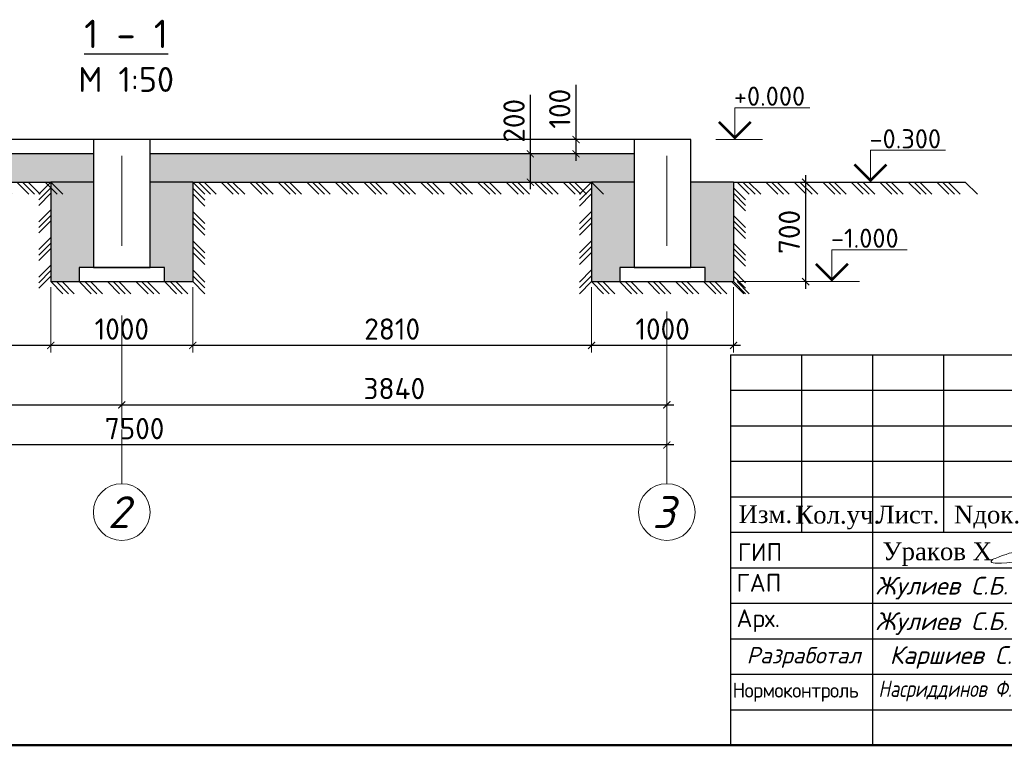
# Model space of a CAD drawing. Header units: millimetres. Extents: x 2842173 to 10151342, y -218675 to 375325.
# Tile 38 of 107: x 2941469 to 2955343, y 19425 to 29644. Entities that reach past the tile are written whole.
import ezdxf
from ezdxf.enums import TextEntityAlignment as Align

# ---------------------------------------------------------------- set-up
doc = ezdxf.new("R2010")
doc.units = ezdxf.units.MM
doc.linetypes.add('DASHDOTX2', pattern=[50.8, 25.4, -12.7, 0, -12.7])
doc.layers.get('Defpoints').update_dxf_attribs({"color": 255})
for name, color, linetype, lineweight in [('.', 7, 'Continuous', 15), ('Графа', 7, 'Continuous', 30), ('НАДПИСИ', 7, 'Continuous', 13)]:
    doc.layers.add(name, color=color, linetype=linetype, lineweight=lineweight)
for name, color, linetype in [('BC-Form$1$SHEET-TEXT', 7, 'Continuous'), ('D-Hatch (PROFIL)', 7, 'Continuous'), ('SHTAMP', 7, 'Continuous')]:
    doc.layers.add(name, color=color, linetype=linetype)
doc.styles.add('ISO', font='times.ttf')
doc.styles.add('ISOCPEUR', font='isocpeur.ttf')
doc.styles.add('PDF ISOCPEUR Italic', font='isocpeui.ttf')
doc.styles.add('ГОСТ 250', font='isocpeui.ttf', dxfattribs={"height": 250})
doc.styles.add('ГОСТ 350', font='isocpeui.ttf', dxfattribs={"height": 350})
doc.styles.add('ГОСТ300', font='isocpeur.ttf')
doc.styles.add('Оси', font='isocpeui.ttf')
doc.dimstyles.new('ГОСТ 50', dxfattribs={"dimtxt": 300, "dimasz": 100, "dimexe": 100, "dimexo": 80, "dimgap": 80, "dimtad": 1, "dimdec": 0, "dimlfac": 0.5, "dimtxsty": 'ГОСТ300', "dimblk": 'ARCHTICK', "dimcen": 50, "dimdle": 100, "dimadec": 0, "dimazin": 0, "dimtfac": 1, "dimtdec": 0, "dimtmove": 0, "dimatfit": 3, "dimldrblk": 'ARCHTICK', "dimfxl": 1, "dimlwe": 9, "dimarcsym": 0})

# ---------------------------------------------------------------- blocks, each defined once
blk = doc.blocks.new('*U20')
at = {"lineweight": 50}
blk.add_line((395, 0), (0, 0), dxfattribs=at)
blk = doc.blocks.new('*U170')
at = {"color": 0, "lineweight": -2}
for p, q in [((0, 0), (84.9, -84.9)), ((39.8, 0), (124.7, -84.9)), ((79.7, 0), (164.5, -84.9)), ((199.2, 0), (284.1, -84.9)), ((239.1, 0), (323.9, -84.9)), ((278.9, 0), (363.8, -84.9)), ((398.5, 0), (483.3, -84.9)), ((438.3, 0), (523.2, -84.9)), ((478.2, 0), (563, -84.9)), ((597.7, 0), (682.6, -84.9)), ((637.6, 0), (722.4, -84.9)), ((677.4, 0), (762.3, -84.9)), ((797, 0), (881.8, -84.9)), ((836.8, 0), (921.7, -84.9)), ((876.7, 0), (961.5, -84.9)), ((996.2, 0), (1081.1, -84.9)), ((1036.1, 0), (1120.9, -84.9)), ((1075.9, 0), (1160.8, -84.9)), ((1195.4, 0), (1280.3, -84.9)), ((1235.3, 0), (1320.1, -84.9)), ((1275.1, 0), (1360, -84.9)), ((1394.7, 0), (1479.5, -84.9)), ((1434.5, 0), (1519.4, -84.9)), ((1474.4, 0), (1559.2, -84.9)), ((1593.9, 0), (1678.8, -84.9)), ((1633.8, 0), (1718.6, -84.9)), ((1673.6, 0), (1758.5, -84.9)), ((1793.2, 0), (1878, -84.9)), ((1833, 0), (1917.9, -84.9)), ((1872.9, 0), (1957.7, -84.9)), ((1992.4, 0), (2077.3, -84.9)), ((2032.3, 0), (2117.1, -84.9)), ((2072.1, 0), (2157, -84.9)), ((2191.7, 0), (2276.5, -84.9)), ((2231.5, 0), (2316.4, -84.9)), ((2271.4, 0), (2356.2, -84.9)), ((2390.9, 0), (2475.7, -84.9)), ((2430.7, 0), (2515.6, -84.9)), ((2470.6, 0), (2555.4, -84.9)), ((2590.1, 0), (2675, -84.9)), ((2630, 0), (2714.8, -84.9))]:
    blk.add_line(p, q, dxfattribs=at)
blk = doc.blocks.new('*U171')
at = {"color": 0, "lineweight": -2}
for p, q in [((0, 0), (-84.9, -84.9)), ((0, -38.9), (-84.9, -123.7)), ((0, -77.8), (-84.9, -162.6)), ((0, -194.4), (-84.9, -279.3)), ((0, -233.3), (-84.9, -318.2)), ((0, -272.2), (-84.9, -357.1)), ((0, -388.9), (-84.9, -473.7)), ((0, -427.8), (-84.9, -512.6)), ((0, -466.7), (-84.9, -551.5)), ((0, -583.3), (-84.9, -668.2)), ((0, -622.2), (-84.9, -707.1)), ((0, -661.1), (-84.9, -746))]:
    blk.add_line(p, q, dxfattribs=at)
blk = doc.blocks.new('*U172')
at = {"color": 0, "lineweight": -2}
for p, q in [((0, 0), (84.9, -84.9)), ((40, 0), (124.9, -84.9)), ((80, 0), (164.9, -84.9)), ((200, 0), (284.9, -84.9)), ((240, 0), (324.9, -84.9)), ((280, 0), (364.9, -84.9)), ((400, 0), (484.9, -84.9)), ((440, 0), (524.9, -84.9)), ((480, 0), (564.9, -84.9)), ((600, 0), (684.9, -84.9)), ((640, 0), (724.9, -84.9)), ((680, 0), (764.9, -84.9)), ((800, 0), (884.9, -84.9)), ((840, 0), (924.9, -84.9)), ((880, 0), (964.9, -84.9)), ((1000, 0), (1084.9, -84.9))]:
    blk.add_line(p, q, dxfattribs=at)
blk = doc.blocks.new('*U173')
at = {"color": 0, "lineweight": -2}
for p, q in [((0, 700), (84.9, 784.9)), ((0, 658.8), (84.9, 743.7)), ((0, 617.6), (84.9, 702.5)), ((0, 494.1), (84.9, 579)), ((0, 452.9), (84.9, 537.8)), ((0, 411.8), (84.9, 496.6)), ((0, 288.2), (84.9, 373.1)), ((0, 247.1), (84.9, 331.9)), ((0, 205.9), (84.9, 290.7)), ((0, 82.4), (84.9, 167.2)), ((0, 41.2), (84.9, 126)), ((0, 0), (84.9, 84.9))]:
    blk.add_line(p, q, dxfattribs=at)
blk = doc.blocks.new('*U174')
at = {"color": 0, "lineweight": -2}
for p, q in [((0, 0), (84.9, -84.9)), ((40.1, 0), (125, -84.9)), ((80.3, 0), (165.1, -84.9)), ((200.7, 0), (285.6, -84.9)), ((240.9, 0), (325.7, -84.9)), ((281, 0), (365.9, -84.9)), ((401.4, 0), (486.3, -84.9)), ((441.6, 0), (526.4, -84.9)), ((481.7, 0), (566.6, -84.9)), ((602.1, 0), (687, -84.9)), ((642.3, 0), (727.1, -84.9)), ((682.4, 0), (767.3, -84.9)), ((802.9, 0), (887.7, -84.9)), ((843, 0), (927.9, -84.9)), ((883.1, 0), (968, -84.9)), ((1003.6, 0), (1088.4, -84.9)), ((1043.7, 0), (1128.6, -84.9)), ((1083.9, 0), (1168.7, -84.9)), ((1204.3, 0), (1289.1, -84.9)), ((1244.4, 0), (1329.3, -84.9)), ((1284.6, 0), (1369.4, -84.9)), ((1405, 0), (1489.9, -84.9)), ((1445.1, 0), (1530, -84.9)), ((1485.3, 0), (1570.1, -84.9)), ((1605.7, 0), (1690.6, -84.9)), ((1645.9, 0), (1730.7, -84.9)), ((1686, 0), (1770.9, -84.9)), ((1806.4, 0), (1891.3, -84.9)), ((1846.6, 0), (1931.4, -84.9)), ((1886.7, 0), (1971.6, -84.9)), ((2007.2, 0), (2092, -84.9)), ((2047.3, 0), (2132.1, -84.9)), ((2087.4, 0), (2172.3, -84.9)), ((2207.9, 0), (2292.7, -84.9)), ((2248, 0), (2332.9, -84.9)), ((2288.2, 0), (2373, -84.9)), ((2408.6, 0), (2493.4, -84.9)), ((2448.7, 0), (2533.6, -84.9)), ((2488.9, 0), (2573.7, -84.9)), ((2609.3, 0), (2694.2, -84.9)), ((2649.4, 0), (2734.3, -84.9)), ((2689.6, 0), (2774.4, -84.9)), ((2810, 0), (2894.9, -84.9))]:
    blk.add_line(p, q, dxfattribs=at)
blk = doc.blocks.new('*U175')
at = {"color": 0, "lineweight": -2}
for p, q in [((0, 0), (-84.9, -84.9)), ((0, -41.2), (-84.9, -126)), ((0, -82.4), (-84.9, -167.2)), ((0, -205.9), (-84.9, -290.7)), ((0, -247.1), (-84.9, -331.9)), ((0, -288.2), (-84.9, -373.1)), ((0, -411.8), (-84.9, -496.6)), ((0, -452.9), (-84.9, -537.8)), ((0, -494.1), (-84.9, -579)), ((0, -617.6), (-84.9, -702.5)), ((0, -658.8), (-84.9, -743.7)), ((0, -700), (-84.9, -784.9))]:
    blk.add_line(p, q, dxfattribs=at)
blk = doc.blocks.new('*U176')
at = {"color": 0, "lineweight": -2}
for p, q in [((0, 0), (84.9, -84.9)), ((39.5, 0), (124.3, -84.9)), ((78.9, 0), (163.8, -84.9)), ((197.4, 0), (282.2, -84.9)), ((236.8, 0), (321.7, -84.9)), ((276.3, 0), (361.2, -84.9)), ((394.7, 0), (479.6, -84.9)), ((434.2, 0), (519.1, -84.9)), ((473.7, 0), (558.5, -84.9)), ((592.1, 0), (677, -84.9)), ((631.6, 0), (716.4, -84.9)), ((671.1, 0), (755.9, -84.9)), ((789.5, 0), (874.3, -84.9)), ((829, 0), (913.8, -84.9)), ((868.4, 0), (953.3, -84.9)), ((986.9, 0), (1071.7, -84.9)), ((1026.3, 0), (1111.2, -84.9))]:
    blk.add_line(p, q, dxfattribs=at)
blk = doc.blocks.new('*U177')
at = {"color": 0, "lineweight": -2}
for p, q in [((0, 661.1), (84.9, 576.3)), ((0, 622.2), (84.9, 537.4)), ((0, 583.3), (84.9, 498.5)), ((0, 466.7), (84.9, 381.8)), ((0, 427.8), (84.9, 342.9)), ((0, 388.9), (84.9, 304)), ((0, 272.2), (84.9, 187.4)), ((0, 233.3), (84.9, 148.5)), ((0, 194.4), (84.9, 109.6)), ((0, 77.8), (84.9, -7.1)), ((0, 38.9), (84.9, -46)), ((0, 0), (84.9, -84.9))]:
    blk.add_line(p, q, dxfattribs=at)
blk = doc.blocks.new('*U178')
at = {"color": 0, "lineweight": -2}
for p, q in [((0, 0), (84.9, -84.9)), ((40.2, 0), (125, -84.9)), ((80.3, 0), (165.2, -84.9)), ((200.8, 0), (285.7, -84.9)), ((241, 0), (325.9, -84.9)), ((281.2, 0), (366, -84.9)), ((401.7, 0), (486.5, -84.9)), ((441.9, 0), (526.7, -84.9)), ((482, 0), (566.9, -84.9)), ((602.5, 0), (687.4, -84.9)), ((642.7, 0), (727.6, -84.9)), ((682.9, 0), (767.7, -84.9)), ((803.4, 0), (888.2, -84.9)), ((843.6, 0), (928.4, -84.9)), ((883.7, 0), (968.6, -84.9)), ((1004.2, 0), (1089.1, -84.9)), ((1044.4, 0), (1129.3, -84.9)), ((1084.6, 0), (1169.4, -84.9)), ((1205.1, 0), (1289.9, -84.9)), ((1245.3, 0), (1330.1, -84.9)), ((1285.4, 0), (1370.3, -84.9)), ((1405.9, 0), (1490.8, -84.9)), ((1446.1, 0), (1531, -84.9)), ((1486.3, 0), (1571.1, -84.9)), ((1606.8, 0), (1691.6, -84.9))]:
    blk.add_line(p, q, dxfattribs=at)
blk = doc.blocks.new('*U197')
at = {"color": 0, "linetype": 'DASHDOTX2', "lineweight": -2, "ltscale": 50}
blk.add_line((0, 1209), (0, 5246), dxfattribs=at)
at = {"color": 0, "linetype": 'DASHDOTX2', "lineweight": -2, "ltscale": 30}
blk.add_lwpolyline([(0, 400), (0, 1209)], dxfattribs=at)
at = {"color": 0, "linetype": 'Continuous', "lineweight": -2}
blk.add_circle((0, 0), 400, dxfattribs=at)
at = {"style": 'Оси'}
blk.add_attdef('OS1', text='', height=450, dxfattribs=at).set_placement((-44, 0), align=Align.MIDDLE_CENTER)
blk = doc.blocks.new('_ArchTick')
at = {"color": 0, "linetype": 'ByBlock', "const_width": 0.15}
blk.add_lwpolyline([(-0.5, -0.5), (0.5, 0.5)], dxfattribs=at)
blk = doc.blocks.new('*D193')
at = {"color": 0, "lineweight": 9, "transparency": 16777216}
for p, q in [((2935588, 25479), (2935588, 24119)), ((2942908, 25479), (2942908, 24119))]:
    blk.add_line(p, q, dxfattribs=at)
at = {"color": 0, "lineweight": -2, "transparency": 16777216}
blk.add_line((2935488, 24219), (2943008, 24219), dxfattribs=at)
at = {"layer": 'Defpoints', "color": 0, "transparency": 16777216}
for p in [(2935588, 25559), (2942908, 25559), (2942908, 24219)]:
    blk.add_point(p, dxfattribs=at)
at = {"color": 0, "lineweight": -2, "transparency": 16777216, "xscale": 100, "yscale": 100, "zscale": 100, "rotation": 180}
blk.add_blockref('_ArchTick', (2935588, 24219), dxfattribs=at)
at = {"color": 0, "lineweight": -2, "transparency": 16777216, "xscale": 100, "yscale": 100, "zscale": 100}
blk.add_blockref('_ArchTick', (2942908, 24219), dxfattribs=at)
at = {"color": 0, "transparency": 16777216, "insert": (2939248, 24449), "char_height": 300, "attachment_point": 5, "style": 'ГОСТ300'}
blk.add_mtext('3660', dxfattribs=at)
blk = doc.blocks.new('*D194')
at = {"color": 0, "lineweight": 9, "transparency": 16777216}
for p, q in [((2950588, 25533), (2950588, 24119)), ((2942908, 25479), (2942908, 24119))]:
    blk.add_line(p, q, dxfattribs=at)
at = {"color": 0, "lineweight": -2, "transparency": 16777216}
blk.add_line((2942808, 24219), (2950688, 24219), dxfattribs=at)
at = {"layer": 'Defpoints', "color": 0, "transparency": 16777216}
for p in [(2942908, 25559), (2950588, 25613), (2950588, 24219)]:
    blk.add_point(p, dxfattribs=at)
at = {"color": 0, "lineweight": -2, "transparency": 16777216, "xscale": 100, "yscale": 100, "zscale": 100, "rotation": 180}
blk.add_blockref('_ArchTick', (2942908, 24219), dxfattribs=at)
at = {"color": 0, "lineweight": -2, "transparency": 16777216, "xscale": 100, "yscale": 100, "zscale": 100}
blk.add_blockref('_ArchTick', (2950588, 24219), dxfattribs=at)
at = {"color": 0, "transparency": 16777216, "insert": (2946748, 24449), "char_height": 300, "attachment_point": 5, "style": 'ГОСТ300'}
blk.add_mtext('3840', dxfattribs=at)
blk = doc.blocks.new('*D195')
at = {"color": 0, "lineweight": 9, "transparency": 16777216}
for p, q in [((2935588, 25132), (2935588, 23555)), ((2950588, 25132), (2950588, 23555))]:
    blk.add_line(p, q, dxfattribs=at)
at = {"color": 0, "lineweight": -2, "transparency": 16777216}
blk.add_line((2950688, 23655), (2935488, 23655), dxfattribs=at)
at = {"layer": 'Defpoints', "color": 0, "transparency": 16777216}
for p in [(2935588, 25212), (2950588, 25212), (2935588, 23655)]:
    blk.add_point(p, dxfattribs=at)
at = {"color": 0, "lineweight": -2, "transparency": 16777216, "xscale": 100, "yscale": 100, "zscale": 100, "rotation": 180}
blk.add_blockref('_ArchTick', (2935588, 23655), dxfattribs=at)
at = {"color": 0, "lineweight": -2, "transparency": 16777216, "xscale": 100, "yscale": 100, "zscale": 100}
blk.add_blockref('_ArchTick', (2950588, 23655), dxfattribs=at)
at = {"color": 0, "transparency": 16777216, "insert": (2943088, 23885), "char_height": 300, "attachment_point": 5, "style": 'ГОСТ300'}
blk.add_mtext('7500', dxfattribs=at)
blk = doc.blocks.new('*D199')
at = {"color": 0, "lineweight": 9, "transparency": 16777216}
for p, q in [((2951608, 27355), (2952644, 27355)), ((2951608, 25955), (2952644, 25955))]:
    blk.add_line(p, q, dxfattribs=at)
at = {"color": 0, "lineweight": -2, "transparency": 16777216}
blk.add_line((2952544, 27455), (2952544, 25855), dxfattribs=at)
at = {"layer": 'Defpoints', "color": 0, "transparency": 16777216}
for p in [(2951528, 27355), (2951528, 25955), (2952544, 25955)]:
    blk.add_point(p, dxfattribs=at)
at = {"color": 0, "lineweight": -2, "transparency": 16777216, "xscale": 100, "yscale": 100, "zscale": 100}
for p, rotation in [((2952544, 27355), 90), ((2952544, 25955), 270)]:
    blk.add_blockref('_ArchTick', p, dxfattribs=dict(at, rotation=rotation))
at = {"color": 0, "transparency": 16777216, "insert": (2952314, 26655), "char_height": 300, "attachment_point": 5, "rotation": 90, "style": 'ГОСТ300'}
blk.add_mtext('700', dxfattribs=at)
blk = doc.blocks.new('*D200')
at = {"color": 0, "lineweight": 9, "transparency": 16777216}
for p, q in [((2949528, 25875), (2949528, 24957)), ((2951528, 25875), (2951528, 24957))]:
    blk.add_line(p, q, dxfattribs=at)
at = {"color": 0, "lineweight": -2, "transparency": 16777216}
blk.add_line((2951628, 25057), (2949428, 25057), dxfattribs=at)
at = {"layer": 'Defpoints', "color": 0, "transparency": 16777216}
for p in [(2949528, 25955), (2951528, 25955), (2949528, 25057)]:
    blk.add_point(p, dxfattribs=at)
at = {"color": 0, "lineweight": -2, "transparency": 16777216, "xscale": 100, "yscale": 100, "zscale": 100, "rotation": 180}
blk.add_blockref('_ArchTick', (2949528, 25057), dxfattribs=at)
at = {"color": 0, "lineweight": -2, "transparency": 16777216, "xscale": 100, "yscale": 100, "zscale": 100}
blk.add_blockref('_ArchTick', (2951528, 25057), dxfattribs=at)
at = {"color": 0, "transparency": 16777216, "insert": (2950528, 25287), "char_height": 300, "attachment_point": 5, "style": 'ГОСТ300'}
blk.add_mtext('1000', dxfattribs=at)
blk = doc.blocks.new('*D201')
at = {"color": 0, "lineweight": 9, "transparency": 16777216}
for p, q in [((2943908, 25875), (2943908, 24957)), ((2949528, 25875), (2949528, 24957))]:
    blk.add_line(p, q, dxfattribs=at)
at = {"color": 0, "lineweight": -2, "transparency": 16777216}
blk.add_line((2949628, 25057), (2943808, 25057), dxfattribs=at)
at = {"layer": 'Defpoints', "color": 0, "transparency": 16777216}
for p in [(2943908, 25955), (2949528, 25955), (2943908, 25057)]:
    blk.add_point(p, dxfattribs=at)
at = {"color": 0, "lineweight": -2, "transparency": 16777216, "xscale": 100, "yscale": 100, "zscale": 100, "rotation": 180}
blk.add_blockref('_ArchTick', (2943908, 25057), dxfattribs=at)
at = {"color": 0, "lineweight": -2, "transparency": 16777216, "xscale": 100, "yscale": 100, "zscale": 100}
blk.add_blockref('_ArchTick', (2949528, 25057), dxfattribs=at)
at = {"color": 0, "transparency": 16777216, "insert": (2946718, 25287), "char_height": 300, "attachment_point": 5, "style": 'ГОСТ300'}
blk.add_mtext('2810', dxfattribs=at)
blk = doc.blocks.new('*D202')
at = {"color": 0, "lineweight": 9, "transparency": 16777216}
for p, q in [((2941908, 25875), (2941908, 24957)), ((2943908, 25875), (2943908, 24957))]:
    blk.add_line(p, q, dxfattribs=at)
at = {"color": 0, "lineweight": -2, "transparency": 16777216}
blk.add_line((2944008, 25057), (2941808, 25057), dxfattribs=at)
at = {"layer": 'Defpoints', "color": 0, "transparency": 16777216}
for p in [(2941908, 25955), (2943908, 25955), (2941908, 25057)]:
    blk.add_point(p, dxfattribs=at)
at = {"color": 0, "lineweight": -2, "transparency": 16777216, "xscale": 100, "yscale": 100, "zscale": 100, "rotation": 180}
blk.add_blockref('_ArchTick', (2941908, 25057), dxfattribs=at)
at = {"color": 0, "lineweight": -2, "transparency": 16777216, "xscale": 100, "yscale": 100, "zscale": 100}
blk.add_blockref('_ArchTick', (2943908, 25057), dxfattribs=at)
at = {"color": 0, "transparency": 16777216, "insert": (2942908, 25287), "char_height": 300, "attachment_point": 5, "style": 'ГОСТ300'}
blk.add_mtext('1000', dxfattribs=at)
blk = doc.blocks.new('*D203')
at = {"color": 0, "lineweight": 9, "transparency": 16777216}
for p, q in [((2936648, 25875), (2936648, 24957)), ((2941908, 25875), (2941908, 24957))]:
    blk.add_line(p, q, dxfattribs=at)
at = {"color": 0, "lineweight": -2, "transparency": 16777216}
blk.add_line((2942008, 25057), (2936548, 25057), dxfattribs=at)
at = {"layer": 'Defpoints', "color": 0, "transparency": 16777216}
for p in [(2936648, 25955), (2941908, 25955), (2936648, 25057)]:
    blk.add_point(p, dxfattribs=at)
at = {"color": 0, "lineweight": -2, "transparency": 16777216, "xscale": 100, "yscale": 100, "zscale": 100, "rotation": 180}
blk.add_blockref('_ArchTick', (2936648, 25057), dxfattribs=at)
at = {"color": 0, "lineweight": -2, "transparency": 16777216, "xscale": 100, "yscale": 100, "zscale": 100}
blk.add_blockref('_ArchTick', (2941908, 25057), dxfattribs=at)
at = {"color": 0, "transparency": 16777216, "insert": (2939278, 25287), "char_height": 300, "attachment_point": 5, "style": 'ГОСТ300'}
blk.add_mtext('2630', dxfattribs=at)
blk = doc.blocks.new('*D205')
at = {"color": 0, "lineweight": -2, "transparency": 16777216}
for p, q in [((2948665, 27755), (2948665, 28585)), ((2948665, 27255), (2948665, 27755))]:
    blk.add_line(p, q, dxfattribs=at)
at = {"color": 0, "lineweight": 9, "transparency": 16777216}
for p, q in [((2950048, 27755), (2948565, 27755)), ((2950048, 27355), (2948565, 27355))]:
    blk.add_line(p, q, dxfattribs=at)
at = {"layer": 'Defpoints', "color": 0, "transparency": 16777216}
for p in [(2948665, 27755), (2950128, 27755), (2950128, 27355)]:
    blk.add_point(p, dxfattribs=at)
at = {"color": 0, "lineweight": -2, "transparency": 16777216, "xscale": 100, "yscale": 100, "zscale": 100}
for p, rotation in [((2948665, 27755), 90), ((2948665, 27355), 270)]:
    blk.add_blockref('_ArchTick', p, dxfattribs=dict(at, rotation=rotation))
at = {"color": 0, "transparency": 16777216, "insert": (2948435, 28220), "char_height": 300, "attachment_point": 5, "rotation": 90, "style": 'ГОСТ300'}
blk.add_mtext('200', dxfattribs=at)
blk = doc.blocks.new('*D206')
at = {"color": 0, "lineweight": -2, "transparency": 16777216}
for p, q in [((2949309, 27955), (2949309, 28725)), ((2949309, 27655), (2949309, 27955))]:
    blk.add_line(p, q, dxfattribs=at)
at = {"color": 0, "lineweight": 9, "transparency": 16777216}
for p, q in [((2949428, 27955), (2949209, 27955)), ((2950048, 27755), (2949209, 27755))]:
    blk.add_line(p, q, dxfattribs=at)
at = {"layer": 'Defpoints', "color": 0, "transparency": 16777216}
for p in [(2949309, 27955), (2949508, 27955), (2950128, 27755)]:
    blk.add_point(p, dxfattribs=at)
at = {"color": 0, "lineweight": -2, "transparency": 16777216, "xscale": 100, "yscale": 100, "zscale": 100}
for p, rotation in [((2949309, 27955), 90), ((2949309, 27755), 270)]:
    blk.add_blockref('_ArchTick', p, dxfattribs=dict(at, rotation=rotation))
at = {"color": 0, "transparency": 16777216, "insert": (2949079, 28390), "char_height": 300, "attachment_point": 5, "rotation": 90, "style": 'ГОСТ300'}
blk.add_mtext('100', dxfattribs=at)
blk = doc.blocks.new('A$C194E077B')
at = {"color": 5, "lineweight": 20}
for points in [[(-162, 200), (-240, 221), (-364, 241), (-364, 276), (-310, 307), (-248, 324), (-145, 351), (-37, 351), (76, 351), (195, 319), (266, 278)], [(835, 300), (835, -171), (799, -177), (729, -165), (620, -121), (593, -75), (602, -42), (665, -20), (730, 7), (798, 17), (885, 36), (885, 36), (905, 45)], [(748, 299), (746, -138)], [(962, 114), (967, 97), (978, 53), (987, 20), (1013, 5), (1032, 10), (1061, 39), (1076, 96), (1076, 123), (1074, 180)], [(1064, 182), (1056, 151), (1045, 113), (1045, 80), (1055, 46), (1070, 20), (1088, 9), (1109, 9), (1132, 31), (1138, 57), (1138, 93)], [(42, -99), (83, -76), (96, -68), (110, -53), (122, -42), (131, -27), (137, -5), (137, 22), (125, 42), (110, 57), (100, 67), (80, 78), (58, 91), (13, 103), (-19, 112), (-87, 112), (-127, 112), (-231, 105), (-249, 100), (-271, 100), (-317, 88), (-348, 80), (-409, 70), (-436, 66), (-497, 49), (-543, 37), (-617, 24), (-665, 5), (-728, -12), (-787, -37), (-841, -58), (-859, -64), (-880, -77), (-894, -91), (-904, -101), (-904, -112), (-894, -123), (-871, -130), (-840, -134), (-808, -134), (-760, -134), (-737, -134), (-654, -127), (-612, -124), (-491, -116), (-389, -109), (-287, -102), (-158, -97), (-39, -97), (85, -89), (174, -89), (222, -82), (269, -75), (318, -67), (369, -63), (369, -63)], [(0, 0), (0, -92)], [(41, 2), (41, -98)], [(203, -24), (196, 1), (191, 21), (185, 44), (185, 65), (176, 81), (169, 93), (189, 73), (200, 70), (220, 70), (242, 70), (259, 75), (272, 78), (279, 90), (279, 70), (274, 51), (262, 26), (252, 0), (252, -16), (261, -33), (282, -45), (303, -50), (329, -43), (347, -33), (361, -19), (368, -6), (371, 33), (368, -6), (372, -22), (382, -27), (392, -33), (406, -29), (418, -26), (433, -12), (438, -3), (438, 39), (438, -3), (453, -18), (464, -25), (477, -25), (504, -20), (521, -3), (528, 9), (524, 23), (522, 41), (522, 48), (526, 55), (535, 63), (549, 63), (569, 49), (579, 25), (585, 1), (580, -18), (565, -26), (549, -26), (531, -8), (528, 9)], [(593, 2), (615, 20), (621, 30), (635, 45), (637, 70), (635, 45), (635, 19), (646, 1), (664, -10), (680, -10), (701, 0), (705, 13), (705, 35), (699, 66), (686, 94), (680, 122)], [(682, 123), (691, 107), (705, 87), (717, 87)], [(898, 116), (898, 60), (906, 31), (917, -11)], [(910, 55), (903, 116)], [(952, -13), (967, 14), (978, 53), (978, 112), (973, 131)]]:
    blk.add_lwpolyline(points, dxfattribs=at)
for centre, radius, start, end in [((1068, 178), 5.72, 18.1801, 138.9915), ((681, 122), 1.13, 41.4, 190.5897), ((901, 116), 2.8, 15.3098, 164.5601), ((899, 54), 10.7, 301.2071, 10.1496), ((979, 116), 16.6, 111.912, 188.6151), ((935, -4), 19.1, 202.8625, 330.9274)]:
    blk.add_arc(centre, radius, start, end, dxfattribs=at)
blk = doc.blocks.new('A$Cbab827f9')
at = {"layer": 'Графа'}
for p, q in [((-18500, 5500), (0, 5500)), ((-18500, 5500), (0, 5500)), ((-18500, 5500), (-18500, 0)), ((-17500, 5500), (-17500, 3000)), ((-16500, 5500), (-16500, 0)), ((-15500, 5500), (-15500, 3000)), ((-18500, 5000), (-12000, 5000)), ((-18500, 4500), (-12000, 4500)), ((-18500, 4000), (-12000, 4000)), ((-18500, 3500), (-12000, 3500)), ((-18500, 3000), (0, 3000)), ((-18500, 2500), (-12000, 2500)), ((-18500, 2000), (-12000, 2000)), ((-18500, 1500), (-12000, 1500)), ((-18500, 1000), (-12000, 1000)), ((-18500, 500), (-12000, 500)), ((-18500, 0), (0, 0)), ((-18500, 0), (0, 0))]:
    blk.add_line(p, q, dxfattribs=at)
at = {"color": 7, "lineweight": 30, "xscale": 0.8941363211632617, "yscale": 0.8941363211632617, "zscale": 0.8941363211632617}
blk.add_blockref('A$C194E077B', (-14020, 2684), dxfattribs=at)
at = {"style": 'ISOCPEUR'}
for s, p in [('ГAП            ', (-18415, 2164)), ('Арх.  ', (-18415, 1664))]:
    blk.add_text(s, height=250, dxfattribs=at).set_placement(p)
at = {"insert": (-18397, 2846, 0), "char_height": 250, "attachment_point": 1, "style": 'ISOCPEUR'}
blk.add_mtext_dynamic_manual_height_columns('ГИП', width=1128.03, gutter_width=1500, heights=[0], dxfattribs=at)
at = {"color": 7, "lineweight": 20, "insert": (-16356, 2857), "char_height": 250, "attachment_point": 1, "style": 'ISO'}
blk.add_mtext_dynamic_manual_height_columns('Ураков Х', width=2171.11, gutter_width=1500, heights=[0], dxfattribs=at)
at = {"insert": (-18469, 881), "char_height": 210, "width": 1971.75, "attachment_point": 1, "style": 'ISOCPEUR'}
blk.add_mtext('{\\W0.95;\\T0.95;Нормоконтроль}', dxfattribs=at)
at = {"color": 3, "lineweight": 30, "insert": (-16415, 911), "char_height": 230, "width": 2499.02, "attachment_point": 1, "style": 'PDF ISOCPEUR Italic'}
blk.add_mtext('\\pt500;{\\W0.8;\\C7;Насриддинов Ф.}', dxfattribs=at)
at = {"layer": 'BC-Form$1$SHEET-TEXT', "width": 12000, "attachment_point": 5, "style": 'ГОСТ 350'}
for s, insert, char_height in [('Разработал', (-17469, 1237), 230), ('Каршиев С.', (-15395, 1237), 250)]:
    blk.add_mtext(s, dxfattribs=dict(at, insert=insert, char_height=char_height))
at = {"layer": 'SHTAMP', "style": 'ГОСТ 250'}
for p in [(-16456, 2123), (-16456, 1623)]:
    blk.add_text('Жулиев С.Б. ', height=250, dxfattribs=at).set_placement(p)
at = {"layer": 'НАДПИСИ', "linetype": 'Continuous', "ltscale": 1000, "style": 'ISO'}
for s, p in [('Изм.', (-18009, 3255)), ('Кол.уч.', (-16988, 3248)), ('Лист.', (-16000, 3250)), ('Nдок.', (-14885, 3250))]:
    blk.add_text(s, height=250, dxfattribs=at).set_placement(p, align=Align.MIDDLE_CENTER)

msp = doc.modelspace()

# ---------------------------------------------------------------- hatches: boundary and pattern name
at = {"layer": '.', "ltscale": 2}
h = msp.add_hatch(dxfattribs=at)
h.set_pattern_fill('AR-SAND', color=253, scale=5)
h.set_pattern_definition([(37.5, (-69258.74, -178200), (-8.000156, 244.706619), [0, -193.04, 0, -215.9, 0, -206.375]), (7.5, (-69258.74, -178200), (224.76164, 358.41255), [0, -104.14, 0, -173.99, 0, -66.675]), (327.5, (-69414.95, -178200), (395.496185, 0.718592), [0, -63.5, 0, -228.6, 0, -298.45]), (317.5, (-69414.95, -178200), (381.778226, 111.46466), [0, -31.75, 0, -149.86, 0, -171.45])])
h.paths.add_polyline_path([(2935247.717, 27354.654), (2934647.717, 27354.654), (2934647.717, 25954.654), (2935047.717, 25954.654), (2935047.717, 26154.654), (2935247.717, 26154.654)])
h.paths.add_polyline_path([(2936647.717, 27354.654), (2936047.717, 27354.654), (2936047.717, 26154.654), (2936247.717, 26154.654), (2936247.717, 25954.654), (2936647.717, 25954.654)])
h.paths.add_polyline_path([(2943907.688, 27354.654), (2943307.688, 27354.654), (2943307.688, 26154.654), (2943507.688, 26154.654), (2943507.688, 25954.654), (2943907.688, 25954.654)])
h.paths.add_polyline_path([(2942507.688, 27354.654), (2941907.688, 27354.654), (2941907.688, 25954.654), (2942307.688, 25954.654), (2942307.688, 26154.654), (2942507.688, 26154.654)])
h.paths.add_polyline_path([(2951527.714, 27354.654), (2950927.714, 27354.654), (2950927.714, 26154.654), (2951127.714, 26154.654), (2951127.714, 25954.654), (2951527.714, 25954.654)])
h.paths.add_polyline_path([(2950127.714, 27354.654), (2949527.714, 27354.654), (2949527.714, 25954.654), (2949927.714, 25954.654), (2949927.714, 26154.654), (2950127.714, 26154.654)])
at = {"layer": 'D-Hatch (PROFIL)'}
h = msp.add_hatch(dxfattribs=at)
h.set_pattern_fill('AR-CONC', color=256)
h.set_pattern_definition([(50, (2936047.72, 27354.65), (182.1847, -15.9391), [19.05, -209.55]), (355, (2936047.72, 27354.65), (-35.2434, 191.0568), [15.24, -167.6406]), (100.4514, (2936062.9, 27353.33), (146.9412, 175.1178), [16.19, -178.0902]), (46.1842, (2936047.72, 27405.45), (271.079, -42.0423), [28.575, -314.325]), (96.6356, (2936070.3, 27401.95), (237.404, 247.426), [24.285, -267.1356]), (351.1842, (2936047.72, 27405.45), (237.404, 247.426), [22.86, -251.46]), (21, (2936073.12, 27392.75), (151.6144, -102.2652), [19.05, -209.55]), (326, (2936073.12, 27392.75), (61.802, 184.188), [15.24, -167.64]), (71.4514, (2936085.75, 27384.23), (213.4164, 81.9228), [16.19, -178.09]), (37.5, (2936047.72, 27354.654), (3.0886, 84.55504), [0, -165.608, 0, -170.18, 0, -168.275]), (7.5, (2936047.72, 27354.65), (66.81966, 100.1806), [0, -97.028, 0, -161.798, 0, -64.135]), (327.5, (2935991.075, 27354.654), (135.5906, -5.72874), [0, -63.5, 0, -198.12, 0, -262.89]), (317.5, (2935965.68, 27354.65), (148.1292, 25.4265), [0, -82.55, 0, -131.572, 0, -186.69])])
h.paths.add_polyline_path([(2942507.688, 27754.654), (2936047.717, 27754.654), (2936047.717, 27354.654), (2936647.717, 27354.654), (2941907.688, 27354.654), (2942507.688, 27354.654)])
h.paths.add_polyline_path([(2950127.714, 27754.654), (2943307.688, 27754.654), (2943307.688, 27354.654), (2943907.688, 27354.654), (2949527.714, 27354.654), (2950127.714, 27354.654)])

# ---------------------------------------------------------------- linework, layer by layer
for p, q in [((2950127.714, 27954.654), (2936047.717, 27954.654)), ((2942507.688, 27754.654), (2936047.717, 27754.654)), ((2950127.714, 27754.654), (2943307.688, 27754.654)), ((2942507.688, 27354.654), (2941907.688, 27354.654)), ((2943907.688, 27354.654), (2943307.688, 27354.654)), ((2950127.714, 27354.654), (2949527.714, 27354.654)), ((2951527.714, 27354.654), (2950927.714, 27354.654))]:
    msp.add_line(p, q)
at = {"color": 0, "linetype": 'ByBlock', "lineweight": 9}
for p, q in [((2951276.697, 27954.654), (2951935.786, 27954.654)), ((2953187.178, 27354.654), (2953846.268, 27354.654)), ((2952644.146, 25954.654), (2953303.236, 25954.654))]:
    msp.add_line(p, q, dxfattribs=at)
at = {"lineweight": 30}
for p, q in [((2936647.717, 27354.654), (2941907.688, 27354.654)), ((2941907.688, 27354.654), (2941907.688, 25954.654)), ((2943907.688, 27354.654), (2943907.688, 25954.654)), ((2943907.688, 27354.654), (2949527.714, 27354.654)), ((2949527.714, 27354.654), (2949527.714, 25954.654)), ((2951527.714, 27354.654), (2951527.714, 25954.654)), ((2951527.714, 27354.654), (2954793.963, 27354.654)), ((2941907.688, 25954.654), (2943907.688, 25954.654)), ((2949527.714, 25954.654), (2951527.714, 25954.654))]:
    msp.add_line(p, q, dxfattribs=at)
at = {"color": 0, "linetype": 'ByBlock', "lineweight": 9}
for points in [[(2951546.697, 27954.654), (2951546.697, 28404.654), (2952605.052, 28404.654)], [(2953457.178, 27354.654), (2953457.178, 27804.654), (2954515.534, 27804.654)], [(2952914.146, 25954.654), (2952914.146, 26404.654), (2953972.502, 26404.654)]]:
    msp.add_lwpolyline(points, dxfattribs=at)
for points in [[(2951321.697, 28205.106, 36, 36, 0), (2951546.697, 27980.106, 36, 36, 0), (2951771.697, 28205.106, 36, 36, 0)], [(2953232.178, 27605.106, 36, 36, 0), (2953457.178, 27380.106, 36, 36, 0), (2953682.178, 27605.106, 36, 36, 0)], [(2952689.146, 26205.106, 36, 36, 0), (2952914.146, 25980.106, 36, 36, 0), (2953139.146, 26205.106, 36, 36, 0)]]:
    msp.add_lwpolyline(points, format="xyseb", dxfattribs=at)
for points in [[(2942507.688, 26154.654), (2943307.688, 26154.654), (2943307.688, 27954.654), (2942507.688, 27954.654)], [(2950127.714, 26154.654), (2950927.714, 26154.654), (2950927.714, 27954.654), (2950127.714, 27954.654)], [(2942307.688, 26154.654), (2942307.688, 25954.654), (2943507.688, 25954.654), (2943507.688, 26154.654)], [(2949927.714, 26154.654), (2949927.714, 25954.654), (2951127.714, 25954.654), (2951127.714, 26154.654)]]:
    msp.add_lwpolyline(points, close=True)

# ---------------------------------------------------------------- block references
at = {"color": 0, "ltscale": 30, "xscale": 100, "yscale": 100, "zscale": 100}
msp.add_blockref('*U20', (2930484.712, 19424.819), dxfattribs=at)
at = {"color": 248, "lineweight": 9, "true_color": 0x641213}
for p, values in [((2942907.688, 22708.917), {'OS1': '2'}), ((2950587.72, 22708.917), {'OS1': '3'})]:
    msp.add_blockref('*U197', p, dxfattribs=at).add_auto_attribs(values)
at = {"xscale": 2, "yscale": 2, "zscale": 2}
for name, p in [('*U170', (2936647.717, 27354.654)), ('*U171', (2941907.688, 27354.654)), ('*U174', (2943907.688, 27354.654)), ('*U175', (2949527.714, 27354.654)), ('*U178', (2951580.393, 27354.654)), ('*U177', (2951527.714, 25954.654)), ('*U172', (2941907.688, 25954.654)), ('*U176', (2949527.714, 25954.654))]:
    msp.add_blockref(name, p, dxfattribs=at)
at = {"xscale": -2, "yscale": 2, "zscale": 2, "rotation": 180}
msp.add_blockref('*U173', (2943907.688, 27354.654), dxfattribs=at)
at = {"color": 1, "lineweight": 30}
msp.add_blockref('A$Cbab827f9', (2969984.712, 19424.819), dxfattribs=at)

# ---------------------------------------------------------------- texts
at = {"color": 0, "linetype": 'ByBlock', "lineweight": 9, "style": 'ГОСТ300'}
for s, p in [('+0.000', (2951533.393, 28431.708)), ('-0.300', (2953443.875, 27831.708)), ('-1.000', (2952900.843, 26431.708))]:
    msp.add_text(s, height=270, dxfattribs=at).set_placement(p)
at = {"insert": (2942968.26, 29135.672), "char_height": 400, "width": 4141.59309, "attachment_point": 5, "style": 'ISOCPEUR'}
msp.add_mtext('{\\L1 - 1\\P\\H0.875x;\\l\\C0;М 1:50}', dxfattribs=at)

# ---------------------------------------------------------------- dimensions: what is measured, and where the dimension line sits
for base, p1, p2, picture, middle in [((2949309.398, 27954.654), (2950127.714, 27754.654), (2949508.263, 27954.654), '*D206', (2949079.398, 28389.654)), ((2952544.146, 25954.654), (2951527.714, 27354.654), (2951527.714, 25954.654), '*D199', (2952314.146, 26654.654))]:
    dim = msp.add_linear_dim(base=base, p1=p1, p2=p2, angle=90, dimstyle='ГОСТ 50')
    dim.commit()
    dim.dimension.update_dxf_attribs({"geometry": picture, "text_midpoint": middle})
dim = msp.add_linear_dim(base=(2948665.2, 27754.654), p1=(2950127.714, 27354.654), p2=(2950127.714, 27754.654), angle=90, dimstyle='ГОСТ 50', override={"dimtad": 3})
dim.commit()
dim.dimension.update_dxf_attribs({"geometry": '*D205', "text_midpoint": (2948435.2, 28219.654)})
for base, p1, p2, picture, middle in [((2936647.717, 25056.905), (2941907.688, 25954.654), (2936647.717, 25954.654), '*D203', (2939277.703, 25286.905)), ((2941907.688, 25056.905), (2943907.688, 25954.654), (2941907.688, 25954.654), '*D202', (2942907.688, 25286.905)), ((2943907.688, 25056.905), (2949527.714, 25954.654), (2943907.688, 25954.654), '*D201', (2946717.701, 25286.905)), ((2949527.714, 25056.905), (2951527.714, 25954.654), (2949527.714, 25954.654), '*D200', (2950527.714, 25286.905)), ((2942907.688, 24218.695), (2935587.715, 25558.652), (2942907.688, 25558.652), '*D193', (2939247.702, 24448.695)), ((2950587.72, 24218.695), (2942907.688, 25558.652), (2950587.72, 25612.822), '*D194', (2946747.704, 24448.695)), ((2935587.715, 23654.624), (2950587.72, 25211.931), (2935587.715, 25211.931), '*D195', (2943087.717, 23884.624))]:
    dim = msp.add_linear_dim(base=base, p1=p1, p2=p2, dimstyle='ГОСТ 50')
    dim.commit()
    dim.dimension.update_dxf_attribs({"geometry": picture, "text_midpoint": middle})

doc.saveas('drawing.dxf')
